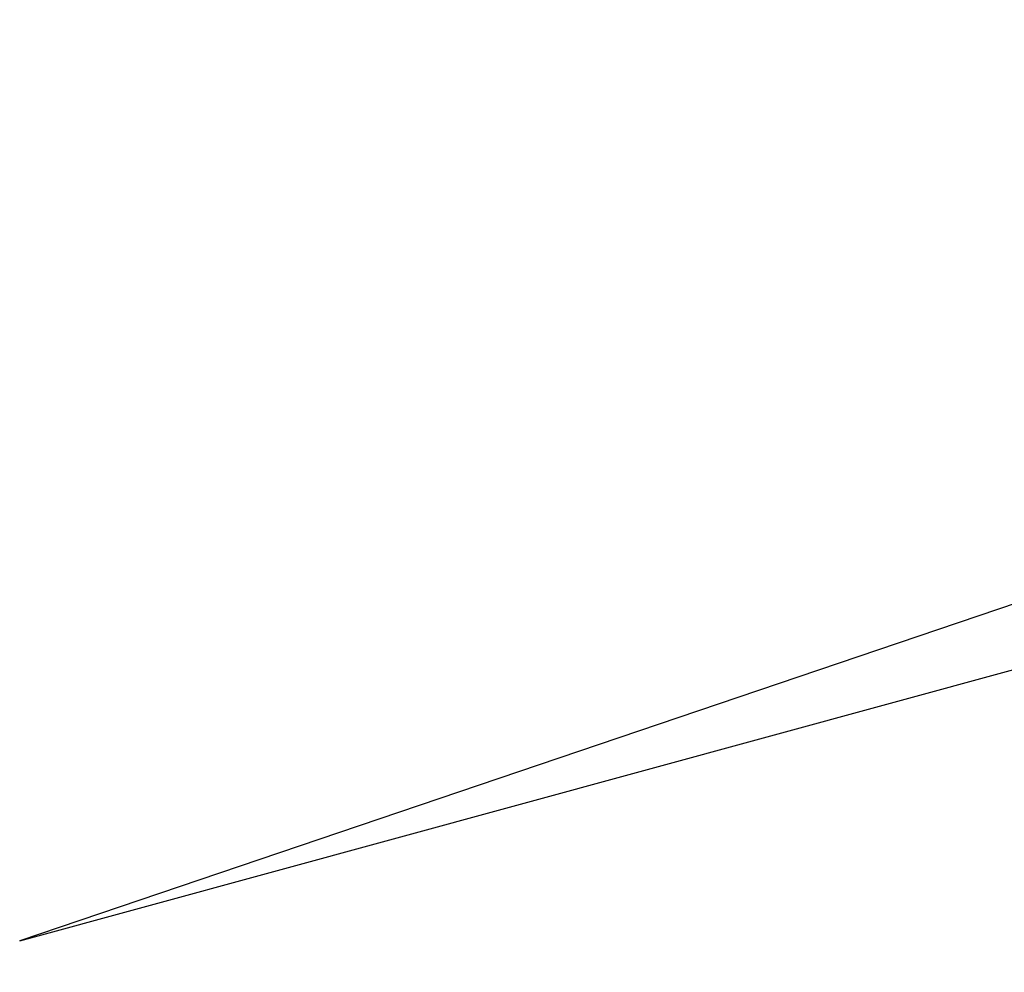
# Model space of a CAD drawing. Extents: x -0.171 to 0.171, y -0.207 to -0.002.
# Tile 209 of 256: x -0.128049 to -0.127084, y -0.05968 to -0.058747. Entities that reach past the tile are written whole.
import ezdxf

# ---------------------------------------------------------------- set-up
doc = ezdxf.new("R2010")
doc.units = 0
doc.layers.add('mesh', color=7, linetype='CONTINUOUS')

msp = doc.modelspace()

# ---------------------------------------------------------------- meshes
at = {"layer": 'mesh'}
mesh = msp.add_polyface(dxfattribs=at)
corners = [(-0.1258737, -0.05874676, 0.02690631), (-0.12681034, -0.0600358, 0.02687255), (-0.12680994, -0.05897156, 0.02690042), (-0.12699851, -0.05948333, 0.02695301), (-0.12691912, -0.06003635, 0.02689283), (-0.12804872, -0.05964929, 0.01783984), (-0.12609643, -0.05911656, 0.01901746), (-0.12640481, -0.05909235, 0.01907184), (-0.12638742, -0.05905928, 0.01917375), (-0.12672079, -0.05903404, 0.01920282), (-0.12617218, -0.05918295, 0.01955333), (-0.12606415, -0.059152, 0.0194881), (-0.12605825, -0.05931131, 0.01964231), (-0.12653162, -0.05905207, 0.01955584), (-0.12640333, -0.05910956, 0.01956109), (-0.12661248, -0.05905279, 0.01966575), (-0.12629229, -0.05912954, 0.01952472), (-0.12626864, -0.05926467, 0.01966457), (-0.12616248, -0.0593339, 0.01967481), (-0.12605818, -0.059443, 0.01970203), (-0.12616865, -0.05955086, 0.01973909), (-0.12616391, -0.05944615, 0.01971807), (-0.12606078, -0.05956461, 0.01971948), (-0.12626749, -0.05942938, 0.01974204), (-0.12627842, -0.05953687, 0.01975903), (-0.12646227, -0.05932157, 0.01980048), (-0.12637088, -0.05924327, 0.01969781), (-0.12647915, -0.05916693, 0.01970188), (-0.12662163, -0.05941228, 0.01994429), (-0.12672216, -0.05915099, 0.01995585), (-0.12663953, -0.05929808, 0.01993601), (-0.1267872, -0.05915187, 0.02005928), (-0.12672341, -0.05934758, 0.02004113), (-0.12647206, -0.05948193, 0.0198406), (-0.12679632, -0.05897611, 0.01980924), (-0.12666529, -0.05909771, 0.01981794), (-0.12684746, -0.05896824, 0.01993224), (-0.12691154, -0.05899542, 0.02020593), (-0.12689216, -0.05917824, 0.02029556), (-0.1268245, -0.05927061, 0.02015667), (-0.12697862, -0.05892187, 0.02042273), (-0.12608698, -0.05908091, 0.01913468), (-0.12607811, -0.05907499, 0.0192571), (-0.12631953, -0.05907384, 0.01940832), (-0.12658191, -0.05901148, 0.01944633), (-0.1263525, -0.05905127, 0.01928742), (-0.12673624, -0.05898509, 0.01968655), (-0.12607035, -0.05909918, 0.01937732)]
mesh.append_faces([[corners[k] for k in face] for face in [(0, 1, 2, 2), (3, 1, 4, 4), (3, 2, 1, 1), (5, 6, 7, 7), (7, 8, 9, 9), (7, 6, 8, 8), (10, 11, 12, 12), (13, 14, 15, 15), (16, 17, 14, 14), (10, 17, 16, 16), (10, 18, 17, 17), (12, 18, 10, 10), (12, 19, 18, 18), (20, 21, 22, 22), (23, 24, 25, 25), (26, 25, 27, 27), (17, 25, 26, 26), (17, 23, 25, 25), (18, 23, 17, 17), (18, 21, 23, 23), (19, 21, 18, 18), (19, 22, 21, 21), (28, 29, 25, 25), (30, 29, 28, 28), (30, 31, 29, 29), (32, 31, 30, 30), (30, 28, 32, 32), (25, 33, 28, 28), (24, 33, 25, 25), (29, 34, 35, 35), (25, 35, 27, 27), (29, 35, 25, 25), (31, 36, 29, 29), (31, 37, 36, 36), (38, 39, 32, 32), (37, 39, 38, 38), (40, 37, 38, 38), (8, 41, 42, 42), (6, 41, 8, 8), (43, 44, 45, 45), (44, 43, 14, 14), (26, 14, 17, 17), (27, 14, 26, 26), (15, 14, 27, 27), (46, 13, 15, 15), (13, 44, 14, 14), (8, 44, 9, 9), (8, 45, 44, 44), (42, 45, 8, 8), (42, 43, 45, 45), (47, 43, 42, 42), (47, 14, 43, 43), (11, 14, 47, 47), (11, 16, 14, 14), (10, 16, 11, 11), (39, 31, 32, 32), (37, 31, 39, 39), (15, 35, 46, 46), (15, 27, 35, 35), (21, 24, 23, 23), (20, 24, 21, 21)]])

doc.saveas('drawing.dxf')
